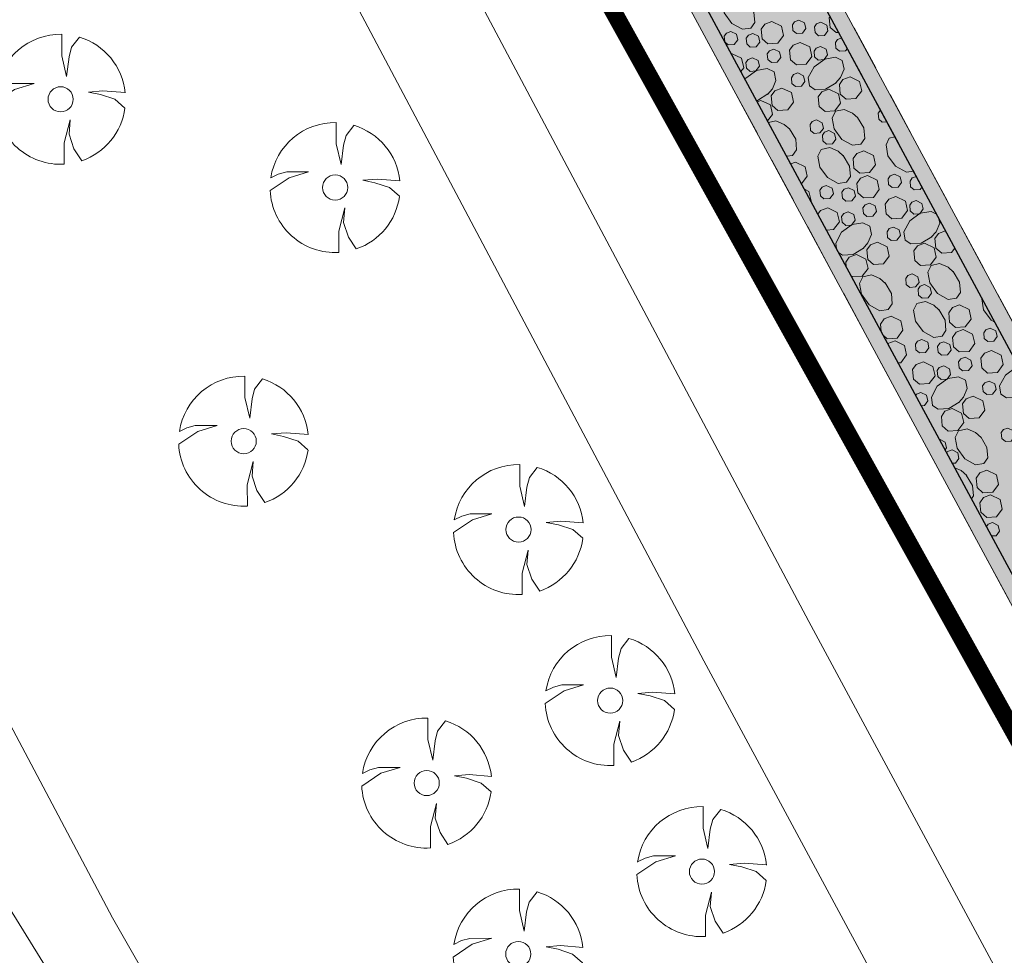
# Model space of a CAD drawing. Header units: metres. Extents: x 148376 to 148659, y 486220 to 486523.
# Tile 15 of 22: x 148426 to 148460, y 486373 to 486405. Entities that reach past the tile are written whole.
import ezdxf

# ---------------------------------------------------------------- set-up
doc = ezdxf.new("R2010")
doc.units = ezdxf.units.M
doc.header["$MEASUREMENT"] = 0
doc.linetypes.add('DGN Style 2', pattern=[2.6208, 1.57248, -1.04832])
for name, color, linetype, lineweight in [('BWR-best-situatie', 2, 'Continuous', 13), ('BWR-nieuw-raster-asfaltweg 60%', 253, 'Continuous', 30), ('BWR-nieuw-raster-betongranulaat 20%', 254, 'Continuous', 30), ('BWR-verw-situatie', 214, 'DGN Style 2', 13), ('TOP-L-topo objecten punt', 7, 'Continuous', 0), ('TOP-L-topo objecten vlak', 7, 'Continuous', 0), ('WVB-alg-werkgrens', 6, 'Continuous', 53), ('WVB-pen-dik 013', 1, 'Continuous', 0), ('WVB-raster-80%', 252, 'Continuous', 30)]:
    doc.layers.add(name, color=color, linetype=linetype, lineweight=lineweight)

# ---------------------------------------------------------------- blocks, each defined once
blk = doc.blocks.new('BBOOM')
at = {"layer": 'BWR-best-situatie'}
for p, q in [((0.016, 0.603), (0.016, 0.9)), ((0.016, 0.804), (0.016, 0.871)), ((0.26, 0.861), (0.15, 0.72)), ((0.15, 0.72), (0.116, 0.586)), ((0.083, 0.318), (0.016, 0.603)), ((0.116, 0.586), (0.083, 0.318)), ((-0.787, 0.185), (-0.89, 0.134)), ((-0.67, 0.217), (-0.787, 0.185)), ((-0.368, 0.218), (-0.67, 0.217)), ((-0.637, 0.135), (-0.368, 0.218)), ((-0.9, -0.042), (-0.637, 0.135)), ((0.384, 0.1), (0.586, 0.117)), ((0.551, 0.067), (0.384, 0.1)), ((0.752, 0), (0.551, 0.067)), ((0.586, 0.117), (0.895, 0.092)), ((0.89, -0.121), (0.752, 0)), ((0.133, -0.283), (0.05, -0.603)), ((0.116, -0.484), (0.133, -0.283)), ((0.184, -0.685), (0.116, -0.484)), ((0.05, -0.603), (0.051, -0.899)), ((0.293, -0.851), (0.184, -0.685))]:
    blk.add_line(p, q, dxfattribs=at)
blk.add_circle((0, 0), 0.174, dxfattribs=at)
for start, end in [(88.9495, 171.4867), (5.8447, 73.1614), (182.6375, 273.2485), (289.0687, 352.197)]:
    blk.add_arc((-0.001, 0), 0.9, start, end, dxfattribs=at)

msp = doc.modelspace()

# ---------------------------------------------------------------- hatches: boundary and pattern name
at = {"layer": 'BWR-nieuw-raster-asfaltweg 60%', "extrusion": (0, 0, -1)}
h = msp.add_hatch(color=256, dxfattribs=at)
h.paths.add_polyline_path([(-148500.629, 486315.996, 0.075791), (-148502.133, 486317.881), (-148492.925, 486333.76), (-148445.954, 486420.921), (-148442.772, 486427.144), (-148442.034, 486428.549), (-148441.303, 486429.958), (-148440.579, 486431.37), (-148439.862, 486432.785), (-148439.151, 486434.204), (-148438.447, 486435.626), (-148437.75, 486437.052), (-148437.06, 486438.481), (-148436.376, 486439.913), (-148435.7, 486441.349), (-148435.03, 486442.787), (-148434.367, 486444.229), (-148433.711, 486445.674), (-148433.062, 486447.122), (-148432.42, 486448.574), (-148431.785, 486450.028), (-148431.157, 486451.485), (-148430.536, 486452.946), (-148429.922, 486454.409), (-148429.847, 486454.591), (-148426.813, 486452.432), (-148427.269, 486451.348), (-148427.895, 486449.879), (-148428.529, 486448.413), (-148429.169, 486446.95), (-148429.816, 486445.49), (-148430.471, 486444.033), (-148431.132, 486442.58), (-148431.801, 486441.129), (-148432.476, 486439.682), (-148433.159, 486438.238), (-148433.848, 486436.797), (-148434.544, 486435.36), (-148435.247, 486433.926), (-148435.957, 486432.496), (-148436.674, 486431.068), (-148437.398, 486429.645), (-148438.128, 486428.225), (-148438.866, 486426.808), (-148439.61, 486425.395), (-148442.766, 486419.177), (-148489.781, 486332.064), (-148495.164, 486322.16), (-148496.07, 486320.429), (-148496.893, 486318.657), (-148497.719, 486316.637)])
h.paths.add_polyline_path([(-148442.486, 486421.728), (-148444.068, 486422.559), (-148443.063, 486424.594), (-148441.463, 486423.767)], flags=16)
at = {"layer": 'BWR-nieuw-raster-betongranulaat 20%', "extrusion": (0, 0, -1)}
msp.add_hatch(color=256, dxfattribs=at).paths.add_polyline_path([(-148500.629, 486315.996, 0.190299), (-148505.225, 486319.658), (-148509.534, 486320.975), (-148505.408, 486321.923), (-148505.262, 486321.958), (-148504.823, 486322.074), (-148504.388, 486322.206), (-148503.958, 486322.352), (-148503.534, 486322.514), (-148503.115, 486322.691), (-148502.703, 486322.882), (-148502.298, 486323.088), (-148501.9, 486323.308), (-148501.511, 486323.542), (-148501.129, 486323.789), (-148500.757, 486324.05), (-148500.394, 486324.323), (-148500.041, 486324.609), (-148499.699, 486324.908), (-148499.367, 486325.218), (-148499.046, 486325.54), (-148498.737, 486325.873), (-148498.439, 486326.216), (-148498.154, 486326.57), (-148497.882, 486326.934), (-148495.739, 486329.93), (-148495.299, 486329.666), (-148492.925, 486333.76), (-148445.954, 486420.921), (-148442.772, 486427.144), (-148442.034, 486428.549), (-148441.303, 486429.958), (-148440.579, 486431.37), (-148439.862, 486432.785), (-148439.151, 486434.204), (-148438.447, 486435.626), (-148437.75, 486437.052), (-148437.06, 486438.481), (-148436.376, 486439.913), (-148435.7, 486441.349), (-148435.03, 486442.787), (-148434.367, 486444.229), (-148433.711, 486445.674), (-148433.062, 486447.122), (-148432.42, 486448.574), (-148431.785, 486450.028), (-148431.157, 486451.485), (-148430.536, 486452.946), (-148429.922, 486454.409), (-148429.847, 486454.591), (-148426.813, 486452.432), (-148427.269, 486451.348), (-148427.895, 486449.879), (-148428.529, 486448.413), (-148429.169, 486446.95), (-148429.816, 486445.49), (-148430.471, 486444.033), (-148431.132, 486442.58), (-148431.801, 486441.129), (-148432.476, 486439.682), (-148433.159, 486438.238), (-148433.848, 486436.797), (-148434.544, 486435.36), (-148435.247, 486433.926), (-148435.957, 486432.496), (-148436.674, 486431.068), (-148437.398, 486429.645), (-148438.128, 486428.225), (-148438.866, 486426.808), (-148439.61, 486425.395), (-148442.766, 486419.177), (-148489.781, 486332.064), (-148495.164, 486322.16), (-148496.07, 486320.429), (-148496.893, 486318.657), (-148497.719, 486316.637)])
at = {"layer": 'WVB-raster-80%', "lineweight": 0}
for points in [[(148446.445, 486421.144), (148493.377, 486334.1), (148495.739, 486329.93), (148495.299, 486329.666), (148492.925, 486333.76), (148445.954, 486420.921)], [(148442.766, 486419.177), (148489.781, 486332.064), (148495.164, 486322.16), (148496.07, 486320.429), (148496.893, 486318.657), (148497.719, 486316.637), (148497.209, 486316.442), (148496.887, 486317.254), (148496.55, 486318.059), (148496.198, 486318.858), (148495.831, 486319.651), (148495.45, 486320.437), (148495.321, 486320.691), (148489.319, 486331.796), (148464.831, 486377.189), (148442.299, 486418.955)]]:
    msp.add_hatch(color=256, dxfattribs=at).paths.add_polyline_path(points, flags=0)

# ---------------------------------------------------------------- linework, layer by layer
at = {"layer": 'BWR-nieuw-raster-betongranulaat 20%', "flags": 128}
for points in [[(148492.925, 486333.76), (148445.954, 486420.921), (148442.772, 486427.144), (148442.034, 486428.549), (148441.303, 486429.958), (148440.579, 486431.37), (148439.862, 486432.785)], [(148435.957, 486432.496), (148436.674, 486431.068), (148437.398, 486429.645), (148438.128, 486428.225), (148438.866, 486426.808), (148439.61, 486425.395), (148442.766, 486419.177), (148489.781, 486332.064)]]:
    msp.add_lwpolyline(points, dxfattribs=at)
at = {"layer": 'BWR-verw-situatie', "flags": 128}
for points in [[(148495.739, 486329.93), (148493.377, 486334.1), (148446.445, 486421.144)], [(148445.954, 486420.921), (148492.925, 486333.76)], [(148442.299, 486418.955), (148464.831, 486377.189), (148489.319, 486331.796), (148495.321, 486320.691), (148495.45, 486320.437), (148495.831, 486319.651), (148496.198, 486318.858), (148496.55, 486318.059), (148496.887, 486317.254), (148497.209, 486316.442), (148497.719, 486316.637)], [(148489.781, 486332.064), (148442.766, 486419.177)]]:
    msp.add_lwpolyline(points, dxfattribs=at)
at = {"layer": 'TOP-L-topo objecten vlak', "color": 7, "linetype": 'Continuous', "lineweight": 0, "flags": 128}
for points in [[(148505.676, 486287.346), (148469.909, 486354.117), (148453.54, 486384.54), (148422.92, 486442.18), (148420.555, 486447.977)], [(148406.324, 486437.848), (148407.522, 486436.059), (148418.79, 486441.88), (148449.9, 486383.18), (148466.965, 486351.489), (148502.277, 486285.326), (148505.676, 486287.346)], [(148481.772, 486279.931), (148479.864, 486284.417), (148469.015, 486305.329), (148459.283, 486322.729), (148444.287, 486348.271), (148429.432, 486374.283), (148407.234, 486416.206), (148399.254, 486432.302), (148399.009, 486432.642)], [(148396.847, 486431.104), (148397.065, 486427.175), (148398.937, 486423.627), (148403.862, 486417.517), (148405.634, 486412.294), (148408.097, 486407.169), (148413.612, 486400.27), (148418.243, 486393.469), (148422.281, 486380.065), (148423.956, 486377.7), (148429.077, 486369.422), (148435.386, 486354.834), (148440.409, 486348.527), (148440.409, 486344.979), (148438.931, 486342.909), (148442.674, 486335.32), (148451.243, 486329.407), (148454.494, 486322.606), (148454.888, 486318.861), (148457.103, 486314.591)], [(148457.103, 486314.591), (148454.888, 486318.861), (148454.494, 486322.606), (148451.243, 486329.407), (148442.674, 486335.32), (148438.931, 486342.909), (148440.409, 486344.979), (148440.409, 486348.527), (148435.386, 486354.834), (148429.077, 486369.422), (148423.956, 486377.7), (148422.281, 486380.065), (148418.243, 486393.469), (148413.612, 486400.27), (148408.097, 486407.169), (148405.634, 486412.294), (148403.862, 486417.517), (148398.937, 486423.627), (148397.065, 486427.175), (148396.847, 486431.104)]]:
    msp.add_lwpolyline(points, dxfattribs=at)
at = {"layer": 'WVB-alg-werkgrens', "const_width": 0.6, "flags": 128}
msp.add_lwpolyline([(148506.104, 486508.865), (148423.293, 486449.926), (148426.091, 486442.867), (148493.316, 486321.893), (148496.929, 486314.455), (148499.133, 486306.414), (148504.594, 486307.5), (148504.092, 486310.782), (148504.462, 486313.27), (148509.498, 486312.492), (148512.324, 486311.695), (148517.552, 486309.066), (148519.876, 486305.59), (148520.754, 486301.392), (148537.035, 486297.096), (148544.596, 486319.541), (148551.173, 486330.095), (148556.052, 486340.326), (148570.936, 486361.307), (148572.849, 486387.026)], close=True, dxfattribs=at)
at = {"layer": 'WVB-pen-dik 013'}
for p, q in [((148450.858, 486404.183), (148450.881, 486404.191)), ((148451.751, 486402.529), (148451.874, 486402.575)), ((148452.913, 486400.376), (148453.08, 486400.438)), ((148458.058, 486390.843), (148458.06, 486390.844))]:
    msp.add_line(p, q, dxfattribs=at)
at = {"layer": 'WVB-pen-dik 013', "flags": 128}
for points in [[(148451.417, 486405.999), (148451.637, 486405.635), (148451.664, 486405.274), (148451.53, 486405.077), (148451.242, 486405.037), (148450.869, 486405.239), (148450.606, 486405.603), (148450.539, 486405.977), (148450.652, 486406.214), (148450.95, 486406.281), (148451.242, 486406.152), (148451.43, 486405.983)], [(148453.191, 486405.355), (148453.39, 486405.259), (148453.435, 486405.064), (148453.315, 486404.902), (148453.109, 486404.891), (148452.985, 486404.994), (148452.97, 486405.194), (148453.043, 486405.3), (148453.191, 486405.355)], [(148454.572, 486404.929), (148454.482, 486404.923), (148454.278, 486405.1), (148454.246, 486405.429), (148454.278, 486405.475)], [(148452.259, 486405.31), (148452.587, 486405.149), (148452.662, 486404.821), (148452.46, 486404.552), (148452.122, 486404.532), (148451.918, 486404.708), (148451.886, 486405.037), (148452.011, 486405.215), (148452.259, 486405.31)], [(148453.954, 486405.279), (148454.155, 486405.186), (148454.198, 486404.988), (148454.078, 486404.826), (148453.872, 486404.814), (148453.75, 486404.921), (148453.733, 486405.118), (148453.806, 486405.227), (148453.954, 486405.279)], [(148450.624, 486404.617), (148450.61, 486404.803), (148450.683, 486404.909), (148450.831, 486404.964)], [(148450.831, 486404.964), (148451.03, 486404.867), (148451.075, 486404.672), (148450.955, 486404.51), (148450.749, 486404.499), (148450.637, 486404.592)], [(148451.594, 486404.888), (148451.794, 486404.794), (148451.837, 486404.596), (148451.717, 486404.434), (148451.511, 486404.423), (148451.39, 486404.529), (148451.372, 486404.727), (148451.446, 486404.835), (148451.594, 486404.888)], [(148454.87, 486404.375), (148454.805, 486404.288), (148454.6, 486404.276), (148454.476, 486404.38), (148454.46, 486404.58), (148454.534, 486404.686), (148454.675, 486404.738)], [(148452.322, 486404.349), (148452.52, 486404.253), (148452.565, 486404.058), (148452.445, 486403.896), (148452.239, 486403.885), (148452.116, 486403.988), (148452.1, 486404.189), (148452.174, 486404.295), (148452.322, 486404.349)], [(148453.241, 486404.583), (148453.571, 486404.425), (148453.644, 486404.095), (148453.442, 486403.828), (148453.104, 486403.805), (148452.9, 486403.982), (148452.87, 486404.314), (148452.995, 486404.492), (148453.241, 486404.583)], [(148453.944, 486404.441), (148454.142, 486404.345), (148454.185, 486404.149), (148454.065, 486403.987), (148453.862, 486403.974), (148453.738, 486404.08), (148453.72, 486404.277), (148453.793, 486404.386), (148453.944, 486404.441)], [(148450.881, 486404.191), (148451.211, 486404.033), (148451.284, 486403.703), (148451.187, 486403.575)], [(148451.583, 486404.05), (148451.782, 486403.953), (148451.825, 486403.758), (148451.704, 486403.596), (148451.501, 486403.582), (148451.377, 486403.688), (148451.36, 486403.886), (148451.433, 486403.994), (148451.583, 486404.05)], [(148454.478, 486403.189), (148454.117, 486402.97), (148453.754, 486402.945), (148453.56, 486403.075), (148453.517, 486403.364), (148453.721, 486403.735), (148454.085, 486404.001), (148454.457, 486404.068), (148454.694, 486403.952), (148454.76, 486403.659), (148454.634, 486403.365), (148454.463, 486403.177)], [(148451.336, 486403.298), (148451.361, 486403.344), (148451.725, 486403.609), (148452.097, 486403.676), (148452.334, 486403.561), (148452.4, 486403.268), (148452.274, 486402.973), (148452.103, 486402.785)], [(148453.156, 486403.525), (148453.354, 486403.429), (148453.397, 486403.233), (148453.277, 486403.071), (148453.073, 486403.058), (148452.949, 486403.164), (148452.932, 486403.361), (148453.005, 486403.469), (148453.156, 486403.525)], [(148454.966, 486403.397), (148455.294, 486403.236), (148455.369, 486402.909), (148455.168, 486402.64), (148454.829, 486402.619), (148454.625, 486402.796), (148454.593, 486403.125), (148454.718, 486403.303), (148454.966, 486403.397)], [(148455.315, 486403.551), (148455.31, 486403.555), (148455.309, 486403.561)], [(148452.606, 486403.005), (148452.934, 486402.844), (148453.009, 486402.517), (148452.807, 486402.248), (148452.469, 486402.227), (148452.265, 486402.404), (148452.233, 486402.733), (148452.358, 486402.911), (148452.606, 486403.005)], [(148454.234, 486402.966), (148454.564, 486402.808), (148454.637, 486402.481), (148454.435, 486402.212), (148454.097, 486402.188), (148453.893, 486402.365), (148453.863, 486402.697), (148453.988, 486402.875), (148454.234, 486402.966)], [(148452.118, 486402.798), (148451.757, 486402.578), (148451.726, 486402.576)], [(148451.874, 486402.575), (148452.204, 486402.417), (148452.276, 486402.089), (148452.109, 486401.865)], [(148455.223, 486401.983), (148455.443, 486401.621), (148455.47, 486401.258), (148455.335, 486401.064), (148455.046, 486401.021), (148454.675, 486401.225), (148454.412, 486401.589), (148454.343, 486401.961), (148454.458, 486402.198), (148454.754, 486402.264), (148455.048, 486402.138), (148455.236, 486401.967)], [(148456.238, 486401.838), (148456.078, 486401.828), (148455.954, 486401.932), (148455.939, 486402.132), (148456.012, 486402.238), (148456.021, 486402.241)], [(148452.136, 486401.815), (148452.393, 486401.873), (148452.688, 486401.747), (148452.876, 486401.575)], [(148452.863, 486401.591), (148453.083, 486401.229), (148453.11, 486400.867), (148452.975, 486400.672), (148452.77, 486400.641)], [(148453.8, 486401.901), (148453.999, 486401.805), (148454.044, 486401.609), (148453.921, 486401.45), (148453.718, 486401.436), (148453.594, 486401.54), (148453.579, 486401.74), (148453.652, 486401.846), (148453.8, 486401.901)], [(148456.385, 486401.565), (148456.385, 486401.565), (148456.385, 486401.565)], [(148454.231, 486401.532), (148454.427, 486401.435), (148454.472, 486401.24), (148454.352, 486401.078), (148454.146, 486401.066), (148454.025, 486401.173), (148454.007, 486401.37), (148454.081, 486401.476), (148454.231, 486401.532)], [(148457.158, 486400.13), (148456.913, 486400.096), (148456.54, 486400.298), (148456.276, 486400.662), (148456.209, 486401.036), (148456.322, 486401.273), (148456.518, 486401.317)], [(148454.727, 486400.666), (148454.947, 486400.302), (148454.974, 486399.942), (148454.84, 486399.745), (148454.552, 486399.704), (148454.179, 486399.906), (148453.916, 486400.27), (148453.849, 486400.645), (148453.962, 486400.881), (148454.26, 486400.948), (148454.552, 486400.82), (148454.74, 486400.65)], [(148455.44, 486400.83), (148455.77, 486400.672), (148455.843, 486400.342), (148455.641, 486400.075), (148455.303, 486400.052), (148455.099, 486400.229), (148455.069, 486400.561), (148455.194, 486400.739), (148455.44, 486400.83)], [(148453.08, 486400.438), (148453.41, 486400.28), (148453.483, 486399.95), (148453.284, 486399.688)], [(148455.569, 486399.977), (148455.897, 486399.816), (148455.972, 486399.489), (148455.771, 486399.22), (148455.432, 486399.199), (148455.228, 486399.376), (148455.196, 486399.705), (148455.321, 486399.883), (148455.569, 486399.977)], [(148456.502, 486400.023), (148456.7, 486399.927), (148456.745, 486399.731), (148456.625, 486399.569), (148456.419, 486399.558), (148456.295, 486399.662), (148456.28, 486399.862), (148456.354, 486399.968), (148456.502, 486400.023)], [(148457.454, 486399.582), (148457.388, 486399.493), (148457.182, 486399.482), (148457.06, 486399.588), (148457.043, 486399.786), (148457.116, 486399.894), (148457.258, 486399.945)], [(148454.141, 486399.631), (148454.34, 486399.535), (148454.385, 486399.34), (148454.265, 486399.178), (148454.059, 486399.166), (148453.935, 486399.27), (148453.92, 486399.47), (148453.993, 486399.576), (148454.141, 486399.631)], [(148454.904, 486399.555), (148455.105, 486399.462), (148455.148, 486399.263), (148455.027, 486399.102), (148454.822, 486399.09), (148454.7, 486399.197), (148454.682, 486399.394), (148454.756, 486399.503), (148454.904, 486399.555)], [(148453.387, 486399.498), (148453.537, 486399.424), (148453.612, 486399.097), (148453.607, 486399.091)], [(148456.551, 486399.251), (148456.881, 486399.093), (148456.954, 486398.762), (148456.752, 486398.496), (148456.414, 486398.473), (148456.21, 486398.649), (148456.18, 486398.981), (148456.305, 486399.159), (148456.551, 486399.251)], [(148453.852, 486398.635), (148453.945, 486398.767), (148454.191, 486398.859)], [(148454.191, 486398.859), (148454.521, 486398.701), (148454.594, 486398.371), (148454.392, 486398.104), (148454.148, 486398.087)], [(148455.632, 486399.017), (148455.83, 486398.921), (148455.876, 486398.725), (148455.755, 486398.564), (148455.549, 486398.552), (148455.426, 486398.656), (148455.41, 486398.856), (148455.484, 486398.962), (148455.632, 486399.017)], [(148457.254, 486399.109), (148457.452, 486399.012), (148457.495, 486398.817), (148457.375, 486398.655), (148457.172, 486398.641), (148457.048, 486398.748), (148457.03, 486398.945), (148457.103, 486399.053), (148457.254, 486399.109)], [(148454.894, 486398.717), (148455.092, 486398.621), (148455.135, 486398.425), (148455.015, 486398.263), (148454.812, 486398.25), (148454.687, 486398.356), (148454.67, 486398.553), (148454.743, 486398.662), (148454.894, 486398.717)], [(148457.789, 486397.857), (148457.427, 486397.637), (148457.064, 486397.612), (148456.87, 486397.742), (148456.827, 486398.032), (148457.031, 486398.403), (148457.395, 486398.668), (148457.767, 486398.735), (148457.961, 486398.641)], [(148458.027, 486398.518), (148458.07, 486398.327), (148457.944, 486398.032), (148457.773, 486397.844)], [(148454.496, 486397.443), (148454.467, 486397.64), (148454.671, 486398.011), (148455.035, 486398.277), (148455.407, 486398.343), (148455.644, 486398.228), (148455.71, 486397.935), (148455.584, 486397.641), (148455.413, 486397.452)], [(148456.466, 486398.192), (148456.664, 486398.096), (148456.707, 486397.9), (148456.587, 486397.739), (148456.384, 486397.725), (148456.26, 486397.831), (148456.242, 486398.028), (148456.315, 486398.137), (148456.466, 486398.192)], [(148458.595, 486397.464), (148458.478, 486397.307), (148458.139, 486397.287), (148457.935, 486397.463), (148457.903, 486397.792), (148458.028, 486397.97), (148458.272, 486398.063)], [(148455.916, 486397.673), (148456.244, 486397.512), (148456.319, 486397.185), (148456.118, 486396.916), (148455.779, 486396.895), (148455.575, 486397.071), (148455.543, 486397.401), (148455.668, 486397.578), (148455.916, 486397.673)], [(148457.544, 486397.634), (148457.875, 486397.476), (148457.947, 486397.148), (148457.746, 486396.879), (148457.407, 486396.856), (148457.203, 486397.032), (148457.173, 486397.364), (148457.298, 486397.542), (148457.544, 486397.634)], [(148455.428, 486397.465), (148455.067, 486397.246), (148454.704, 486397.221), (148454.566, 486397.313)], [(148454.826, 486396.832), (148454.813, 486396.973), (148454.938, 486397.151), (148455.184, 486397.242)], [(148455.184, 486397.242), (148455.514, 486397.084), (148455.586, 486396.757), (148455.385, 486396.487), (148455.047, 486396.464), (148455.004, 486396.501)], [(148458.534, 486396.65), (148458.753, 486396.289), (148458.781, 486395.926), (148458.646, 486395.731), (148458.356, 486395.688), (148457.985, 486395.893), (148457.722, 486396.257), (148457.653, 486396.628), (148457.768, 486396.865), (148458.064, 486396.932), (148458.358, 486396.806), (148458.546, 486396.634)], [(148456.173, 486396.258), (148456.393, 486395.897), (148456.42, 486395.534), (148456.285, 486395.339), (148455.996, 486395.296), (148455.625, 486395.501), (148455.362, 486395.865), (148455.293, 486396.236), (148455.408, 486396.473), (148455.703, 486396.54), (148455.998, 486396.414), (148456.186, 486396.243)], [(148457.11, 486396.568), (148457.309, 486396.472), (148457.354, 486396.277), (148457.231, 486396.117), (148457.028, 486396.104), (148456.904, 486396.207), (148456.889, 486396.407), (148456.962, 486396.513), (148457.11, 486396.568)], [(148457.542, 486396.199), (148457.738, 486396.102), (148457.783, 486395.907), (148457.663, 486395.745), (148457.457, 486395.734), (148457.335, 486395.84), (148457.317, 486396.038), (148457.391, 486396.144), (148457.542, 486396.199)], [(148458.037, 486395.334), (148458.258, 486394.97), (148458.284, 486394.609), (148458.15, 486394.412), (148457.863, 486394.372), (148457.489, 486394.574), (148457.226, 486394.938), (148457.159, 486395.312), (148457.272, 486395.549), (148457.57, 486395.616), (148457.862, 486395.487), (148458.05, 486395.318)], [(148458.75, 486395.497), (148459.081, 486395.339), (148459.153, 486395.009), (148458.952, 486394.743), (148458.613, 486394.72), (148458.409, 486394.896), (148458.379, 486395.228), (148458.504, 486395.406), (148458.75, 486395.497)], [(148459.979, 486394.895), (148459.85, 486394.965), (148459.587, 486395.33), (148459.519, 486395.704), (148459.531, 486395.728)], [(148456.042, 486394.578), (148456.019, 486394.836), (148456.144, 486395.014), (148456.39, 486395.106)], [(148456.39, 486395.106), (148456.72, 486394.948), (148456.793, 486394.618), (148456.591, 486394.351), (148456.253, 486394.328), (148456.111, 486394.451)], [(148458.879, 486394.645), (148459.207, 486394.484), (148459.282, 486394.156), (148459.081, 486393.887), (148458.742, 486393.867), (148458.538, 486394.043), (148458.506, 486394.372), (148458.631, 486394.55), (148458.879, 486394.645)], [(148459.812, 486394.69), (148460.01, 486394.594), (148460.055, 486394.399), (148459.935, 486394.237), (148459.729, 486394.226), (148459.606, 486394.329), (148459.59, 486394.529), (148459.664, 486394.635), (148459.812, 486394.69)], [(148456.27, 486394.157), (148456.271, 486394.159), (148456.519, 486394.253)], [(148456.519, 486394.253), (148456.847, 486394.092), (148456.922, 486393.765), (148456.721, 486393.496), (148456.629, 486393.49)], [(148457.451, 486394.299), (148457.65, 486394.202), (148457.695, 486394.007), (148457.575, 486393.845), (148457.369, 486393.834), (148457.245, 486393.938), (148457.23, 486394.138), (148457.303, 486394.244), (148457.451, 486394.299)], [(148458.214, 486394.223), (148458.415, 486394.129), (148458.458, 486393.931), (148458.338, 486393.769), (148458.132, 486393.758), (148458.01, 486393.864), (148457.993, 486394.062), (148458.066, 486394.17), (148458.214, 486394.223)], [(148459.861, 486393.918), (148460.192, 486393.76), (148460.264, 486393.43), (148460.063, 486393.163), (148459.724, 486393.14), (148459.52, 486393.317), (148459.49, 486393.649), (148459.615, 486393.827), (148459.861, 486393.918)], [(148457.501, 486393.526), (148457.831, 486393.368), (148457.904, 486393.038), (148457.702, 486392.772), (148457.364, 486392.748), (148457.16, 486392.925), (148457.13, 486393.257), (148457.255, 486393.435), (148457.501, 486393.526)], [(148458.942, 486393.684), (148459.141, 486393.588), (148459.186, 486393.393), (148459.066, 486393.231), (148458.86, 486393.22), (148458.736, 486393.323), (148458.721, 486393.523), (148458.794, 486393.629), (148458.942, 486393.684)], [(148458.204, 486393.385), (148458.402, 486393.288), (148458.445, 486393.093), (148458.325, 486392.931), (148458.122, 486392.917), (148457.998, 486393.023), (148457.98, 486393.221), (148458.053, 486393.329), (148458.204, 486393.385)], [(148461.099, 486392.524), (148460.737, 486392.305), (148460.374, 486392.28), (148460.18, 486392.41), (148460.137, 486392.699), (148460.342, 486393.07), (148460.706, 486393.336), (148460.81, 486393.355)], [(148458.738, 486392.133), (148458.377, 486391.913), (148458.014, 486391.888), (148457.82, 486392.018), (148457.777, 486392.308), (148457.981, 486392.679), (148458.345, 486392.944), (148458.717, 486393.011), (148458.954, 486392.896), (148459.02, 486392.603), (148458.894, 486392.308), (148458.723, 486392.12)], [(148459.776, 486392.86), (148459.974, 486392.763), (148460.017, 486392.568), (148459.897, 486392.406), (148459.694, 486392.393), (148459.57, 486392.499), (148459.552, 486392.696), (148459.625, 486392.804), (148459.776, 486392.86)], [(148457.235, 486392.368), (148457.265, 486392.413), (148457.416, 486392.468)], [(148457.416, 486392.468), (148457.614, 486392.372), (148457.657, 486392.176), (148457.537, 486392.014), (148457.43, 486392.007)], [(148459.226, 486392.34), (148459.554, 486392.179), (148459.629, 486391.852), (148459.428, 486391.583), (148459.089, 486391.562), (148458.885, 486391.739), (148458.853, 486392.068), (148458.978, 486392.246), (148459.226, 486392.34)], [(148458.494, 486391.91), (148458.825, 486391.752), (148458.897, 486391.424), (148458.695, 486391.155), (148458.357, 486391.132), (148458.153, 486391.308), (148458.123, 486391.64), (148458.248, 486391.818), (148458.494, 486391.91)], [(148459.484, 486390.926), (148459.703, 486390.564), (148459.73, 486390.201), (148459.596, 486390.007), (148459.306, 486389.964), (148458.935, 486390.168), (148458.672, 486390.533), (148458.603, 486390.904), (148458.718, 486391.141), (148459.014, 486391.208), (148459.308, 486391.082), (148459.496, 486390.91)], [(148460.42, 486391.236), (148460.619, 486391.14), (148460.664, 486390.944), (148460.541, 486390.785), (148460.338, 486390.771), (148460.214, 486390.875), (148460.199, 486391.075), (148460.272, 486391.181), (148460.42, 486391.236)], [(148458.06, 486390.844), (148458.259, 486390.748), (148458.304, 486390.553), (148458.251, 486390.485)], [(148458.31, 486390.375), (148458.341, 486390.419), (148458.492, 486390.475)], [(148458.492, 486390.475), (148458.688, 486390.378), (148458.733, 486390.183), (148458.612, 486390.021), (148458.505, 486390.015)], [(148458.587, 486389.862), (148458.812, 486389.763), (148459, 486389.594)], [(148459.7, 486389.773), (148460.031, 486389.615), (148460.103, 486389.285), (148459.901, 486389.019), (148459.563, 486388.995), (148459.359, 486389.172), (148459.329, 486389.504), (148459.454, 486389.682), (148459.7, 486389.773)], [(148458.987, 486389.609), (148459.207, 486389.245), (148459.234, 486388.885), (148459.167, 486388.787)], [(148459.829, 486388.92), (148460.157, 486388.759), (148460.232, 486388.432), (148460.031, 486388.163), (148459.692, 486388.142), (148459.488, 486388.319), (148459.456, 486388.648), (148459.581, 486388.826), (148459.829, 486388.92)], [(148459.687, 486387.824), (148459.744, 486387.905), (148459.892, 486387.96)], [(148459.892, 486387.96), (148460.091, 486387.864), (148460.136, 486387.669), (148460.015, 486387.507), (148459.863, 486387.498)]]:
    msp.add_lwpolyline(points, dxfattribs=at)
at = {"layer": 'WVB-raster-80%', "lineweight": 0, "flags": 128}
for points in [[(148446.445, 486421.144), (148493.377, 486334.1), (148495.739, 486329.93), (148495.299, 486329.666), (148492.925, 486333.76), (148445.954, 486420.921)], [(148442.766, 486419.177), (148489.781, 486332.064), (148495.164, 486322.16), (148496.07, 486320.429), (148496.893, 486318.657), (148497.719, 486316.637), (148497.209, 486316.442), (148496.887, 486317.254), (148496.55, 486318.059), (148496.198, 486318.858), (148495.831, 486319.651), (148495.45, 486320.437), (148495.321, 486320.691), (148489.319, 486331.796), (148464.831, 486377.189), (148442.299, 486418.955)]]:
    msp.add_lwpolyline(points, close=True, dxfattribs=at)

# ---------------------------------------------------------------- block references
at = {"layer": 'TOP-L-topo objecten punt', "color": 7, "linetype": 'Continuous', "lineweight": 0, "xscale": 2.5, "yscale": 2.5, "zscale": 2.5}
for p in [(148427.64, 486402.614), (148437.142, 486399.56), (148433.976, 486390.78), (148443.489, 486387.72), (148446.662, 486381.8), (148440.312, 486378.945), (148449.836, 486375.88), (148443.48, 486373.028)]:
    msp.add_blockref('BBOOM', p, dxfattribs=at)

doc.saveas('drawing.dxf')
